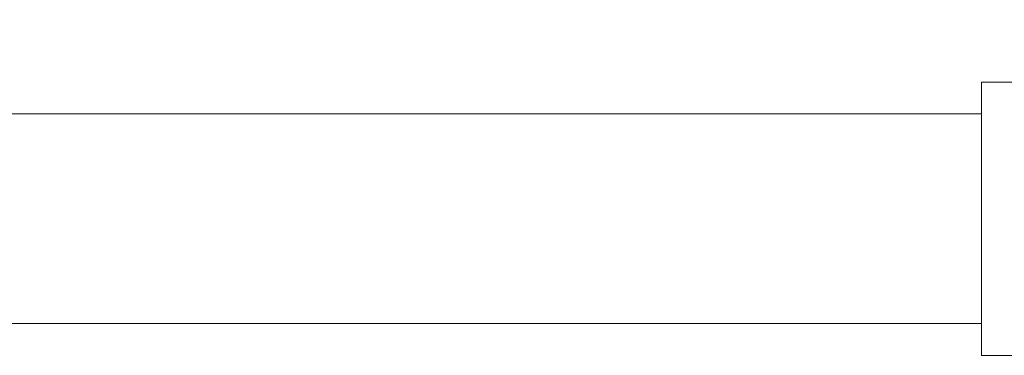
# Model space of a CAD drawing. Header units: millimetres. Extents: x 116 to 15750, y -6945 to 9999.
# Tile 9 of 150: x 5654 to 5767, y -4701 to -4662. Entities that reach past the tile are written whole.
import ezdxf

# ---------------------------------------------------------------- set-up
doc = ezdxf.new("R2010")
doc.units = ezdxf.units.MM
doc.layers.get('0').update_dxf_attribs({"color": 252})

msp = doc.modelspace()

# ---------------------------------------------------------------- linework, layer by layer
at = {"color": 7, "lineweight": 0}
for points in [[(5764.36, -4669.26), (5771.56, -4669.26), (5771.56, -4662.05)], [(5764.36, -4669.26), (5764.36, -4700.77)], [(5764.36, -4672.91), (5650.88, -4672.91)], [(5764.36, -4672.91), (5764.36, -4697.11)], [(5650.88, -4697.11), (5764.36, -4697.11)], [(5764.36, -4700.77), (5814.59, -4700.77)]]:
    msp.add_lwpolyline(points, dxfattribs=at)

doc.saveas('drawing.dxf')
